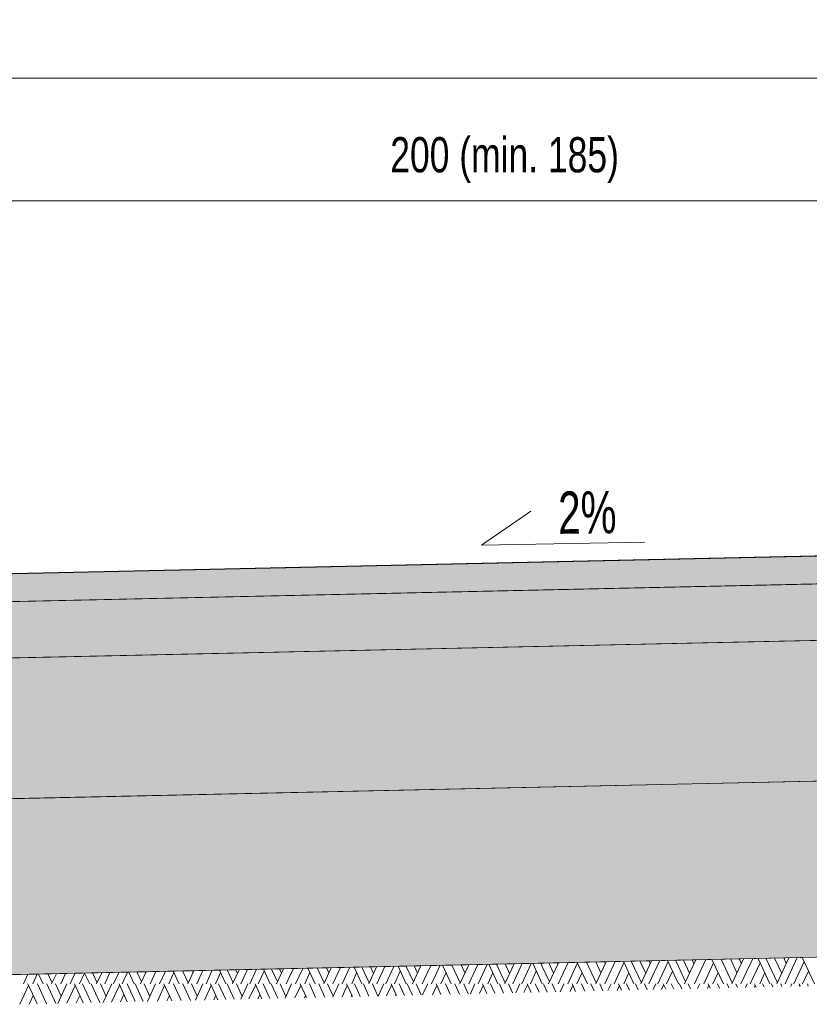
# Model space of a CAD drawing. Header units: centimetres. Extents: x 18523 to 20440, y 3406 to 4072.
# Tile 2 of 14: x 18797 to 18909, y 3689 to 3829. Entities that reach past the tile are written whole.
import ezdxf

# ---------------------------------------------------------------- set-up
doc = ezdxf.new("R2010")
doc.units = ezdxf.units.CM
doc.header["$MEASUREMENT"] = 0
doc.layers.get('Defpoints').update_dxf_attribs({"lineweight": 0})
for name, color, linetype, lineweight in [('ARANŻACJA', 7, 'Continuous', 0), ('RYNNY', 7, 'Continuous', 0), ('WYMIAROWANIE', 7, 'Continuous', 0), ('ŻELBET', 7, 'Continuous', 0)]:
    doc.layers.add(name, color=color, linetype=linetype, lineweight=lineweight)
doc.styles.add('Style-Arial Narrow', font='ARIALN.TTF')
doc.styles.add('Style-arialn', font='arialn.shx')
doc.dimstyles.get("Standard").update_dxf_attribs({"dimtxt": 9999.96, "dimasz": 9999.96, "dimexe": 4999.98, "dimexo": 4999.98, "dimgap": 4999.98, "dimtad": 0, "dimtih": 1, "dimtoh": 1, "dimdec": 0, "dimlfac": 0.01, "dimzin": 11, "dimdsep": 46, "dimtxsty": 'Style-arialn', "dimblk": 'TerminatorOpen_0.5', "dimcen": 9, "dimadec": 4, "dimazin": 3, "dimtfac": 1, "dimtdec": 0, "dimtofl": 0, "dimtmove": 0, "dimatfit": 1, "dimldrblk": 'TerminatorOpen_0.5', "dimfxl": 1, "dimfrac": 2, "dimtolj": 1, "dimtzin": 11, "dimarcsym": 0})

# ---------------------------------------------------------------- blocks, each defined once
blk = doc.blocks.new('_Oblique')
at = {"color": 0, "linetype": 'ByBlock', "lineweight": -2}
blk.add_line((0.5, 0.5), (-0.5, -0.5), dxfattribs=at)
blk = doc.blocks.new('*D16')
at = {"layer": 'Defpoints', "color": 0, "linetype": 'Continuous', "lineweight": 13, "transparency": 16777216}
for p in [(18765.54, 3820.3), (18765.54, 3749.29), (19165.54, 3747.29)]:
    blk.add_point(p, dxfattribs=at)
at = {"layer": 'WYMIAROWANIE', "color": 7, "linetype": 'Continuous', "lineweight": 0, "transparency": 16777216}
for p, q in [((18765.54, 3750.29), (18765.54, 3821.3)), ((19165.54, 3748.29), (19165.54, 3821.3))]:
    blk.add_line(p, q, dxfattribs=at)
at = {"layer": 'WYMIAROWANIE', "color": 0, "linetype": 'Continuous', "lineweight": 0, "transparency": 16777216}
blk.add_line((19165.54, 3820.3), (18765.54, 3820.3), dxfattribs=at)
at = {"layer": 'WYMIAROWANIE', "color": 0, "linetype": 'Continuous', "lineweight": 0, "transparency": 16777216, "xscale": 1.5, "yscale": 1.5, "zscale": 1.5, "rotation": 180}
blk.add_blockref('_Oblique', (18765.54, 3820.3), dxfattribs=at)
at = {"layer": 'WYMIAROWANIE', "color": 0, "linetype": 'Continuous', "lineweight": 0, "transparency": 16777216, "xscale": 1.5, "yscale": 1.5, "zscale": 1.5}
blk.add_blockref('_Oblique', (19165.54, 3820.3), dxfattribs=at)
at = {"layer": 'WYMIAROWANIE', "color": 0, "linetype": 'Continuous', "lineweight": 0, "transparency": 16777216, "insert": (18965.54, 3825.34), "char_height": 5, "attachment_point": 5, "style": 'Style-Arial Narrow'}
blk.add_mtext('\\A1;\\H1x;\\W0.88;JEZDNIA', dxfattribs=at)
blk = doc.blocks.new('TerminatorOpen_0.5')
at = {"color": 0, "linetype": 'ByBlock', "lineweight": -2}
for q in [(-1, 0.25), (-1, 0), (-1, -0.25)]:
    blk.add_line((0, 0), q, dxfattribs=at)
blk = doc.blocks.new('*D22')
at = {"layer": 'Defpoints', "color": 0, "linetype": 'Continuous', "lineweight": 13, "transparency": 16777216}
for p in [(18965.54, 3802.9), (18965.54, 3753.66), (18765.54, 3747.29)]:
    blk.add_point(p, dxfattribs=at)
at = {"layer": 'WYMIAROWANIE', "color": 7, "linetype": 'Continuous', "lineweight": 0, "transparency": 16777216}
for p, q in [((18765.54, 3748.29), (18765.54, 3803.9)), ((18965.54, 3754.66), (18965.54, 3803.9))]:
    blk.add_line(p, q, dxfattribs=at)
at = {"layer": 'WYMIAROWANIE', "color": 0, "linetype": 'Continuous', "lineweight": 0, "transparency": 16777216}
blk.add_line((18765.54, 3802.9), (18965.54, 3802.9), dxfattribs=at)
at = {"layer": 'WYMIAROWANIE', "color": 0, "linetype": 'Continuous', "lineweight": 0, "transparency": 16777216, "xscale": 1.5, "yscale": 1.5, "zscale": 1.5, "rotation": 180}
blk.add_blockref('_Oblique', (18765.54, 3802.9), dxfattribs=at)
at = {"layer": 'WYMIAROWANIE', "color": 0, "linetype": 'Continuous', "lineweight": 0, "transparency": 16777216, "xscale": 1.5, "yscale": 1.5, "zscale": 1.5}
blk.add_blockref('_Oblique', (18965.54, 3802.9), dxfattribs=at)
at = {"layer": 'WYMIAROWANIE', "color": 0, "linetype": 'Continuous', "lineweight": 0, "transparency": 16777216, "insert": (18865.54, 3808.68), "char_height": 5, "attachment_point": 5, "style": 'Style-Arial Narrow'}
blk.add_mtext('\\A1;\\H1x;\\W0.88;200 (min. 185)', dxfattribs=at)

msp = doc.modelspace()

# ---------------------------------------------------------------- hatches: boundary and pattern name
at = {"layer": 'WYMIAROWANIE', "linetype": 'Continuous', "lineweight": 0}
h = msp.add_hatch(dxfattribs=at)
h.set_pattern_fill('CONCR3', style=0, pattern_type=2)
h.set_pattern_definition([(303.49734, (18766.82776, 3750.73681), (-3.826400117, 6.0707254), [0.025946, -24.24012]), (66.744265, (18767.23056, 3751.04966), (-1.91320012, -4.047150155), [0.035456, -24.192336]), (66.744265, (18766.66953, 3749.63626), (-1.91320012, -4.047150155), [0.035433, -24.192359]), (66.744265, (18766.34223, 3750.05346), (-1.91320012, -4.047150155), [0.03541, -24.192382]), (275.99696, (18767.1973, 3749.96314), (-1.91319966, 16.18860022), [0.032575, -18.279816]), (66.744265, (18766.37818, 3750.96696), (-1.91320012, -4.047150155), [0.035433, -24.192359]), (66.744265, (18765.79558, 3750.20094), (-1.91320012, -4.047150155), [0.0354, -24.192392]), (303.49734, (18765.73441, 3751.30806), (-3.826400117, 6.0707254), [0.025925, -24.240141]), (303.49734, (18767.44278, 3751.31629), (-3.826400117, 6.0707254), [0.02596, -24.240106]), (303.49734, (18765.97566, 3750.92494), (-3.826400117, 6.0707254), [0.025925, -24.240141]), (303.49734, (18766.84126, 3750.12316), (-3.826400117, 6.0707254), [0.025946, -24.24012]), (303.49734, (18766.33041, 3750.44246), (-3.826400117, 6.0707254), [0.025939, -24.240127]), (303.49734, (18765.84793, 3749.86774), (-3.826400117, 6.0707254), [0.025925, -24.240141]), (303.49734, (18767.25278, 3750.69789), (-3.826400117, 6.0707254), [0.02596, -24.240106])])
h.paths.add_polyline_path([(18765.54, 3749.29), (18765.54, 3745.29), (18965.54, 3749.66), (19165.54, 3745.29), (19165.54, 3749.29), (18965.54, 3753.66)], flags=0)
h = msp.add_hatch(dxfattribs=at)
h.set_pattern_fill('CONCR2', style=0, pattern_type=2)
h.set_pattern_definition([(64.1865, (18756.8205, 3747.02606), (-3.99999984, -7.35060002), [0.246224, -36.49795]), (323.0654, (18756.9277, 3747.2477), (-24.00000025, 18.37649991), [0.22122, -54.825435]), (197.02852, (18757.1045, 3747.1148), (-3.9999997, 6e-07), [0.297577, -12.252636]), (82.25285, (18758.0767, 3746.11266), (-3.99999955, -25.72709995), [0.51236, -29.16088]), (314.05126, (18758.14575, 3746.62034), (-3.99999984, 3.67530018), [0.458193, -45.565]), (204.67464, (18758.4643, 3746.291), (-4, -3.6753), [0.417925, -8.38593]), (61.44615, (18755.8863, 3748.2204), (-4.0000005, -3.6753), [0.51238, -7.856093]), (293.52535, (18756.1312, 3748.6704), (-4, 7.3505995), [0.452504, -19.589845]), (184.77481, (18756.3118, 3748.25552), (-39.99999995, -3.67530028), [0.41811, -43.735122]), (303.14486, (18758.1952, 3747.89176), (-8.0000002, 11.0258998), [0.06404, -21.883528]), (66.47465, (18759.1897, 3748.66426), (-4, -11.0259005), [0.087563, -19.954786]), (66.47465, (18757.8044, 3745.17446), (-4, -11.0259005), [0.087472, -19.954877]), (66.47465, (18756.9963, 3746.20446), (-4, -11.0259005), [0.087563, -19.954786]), (276.21132, (18759.0929, 3747.03986), (-1e-07, -3.67530046), [0.080394, -36.889634]), (66.47465, (18757.0851, 3748.46006), (-4, -11.0259005), [0.087472, -19.954877]), (66.47465, (18755.6466, 3746.56856), (-4, -11.0259005), [0.087523, -19.954826]), (64.1865, (18755.6643, 3745.63616), (-3.99999984, -7.35060002), [0.246267, -36.497906]), (323.0654, (18755.77152, 3745.85785), (-24.00000025, 18.37649991), [0.221308, -54.825347]), (197.02852, (18755.9484, 3745.7249), (-3.9999997, 6e-07), [0.297658, -12.252555]), (64.1865, (18759.1276, 3747.66086), (-3.99999984, -7.35060002), [0.246224, -36.49795]), (323.0654, (18759.2348, 3747.8825), (-24.00000025, 18.37649991), [0.22122, -54.825435]), (197.02852, (18759.4116, 3747.7496), (-3.9999997, 6e-07), [0.297577, -12.252636]), (303.14486, (18756.4532, 3745.34826), (-8.0000002, 11.0258998), [0.06404, -21.883528]), (304.22419, (18759.257, 3745.57426), (-11.99999968, 18.37650005), [0.064096, -35.49573])])
h.paths.add_polyline_path([(18755.54, 3745.07), (18755.54, 3737.07), (18965.55, 3741.65), (19175.54, 3737.07), (19175.54, 3745.07), (18965.54, 3749.66)], flags=0)
h = msp.add_hatch(dxfattribs=at)
h.set_pattern_fill('CONCRT', style=0, pattern_type=2)
h.set_pattern_definition([(65.00898, (18750.8439, 3744.2553), (-17.0150005, -33.1852), [0.98507, -200.3872]), (322.8208, (18751.26, 3745.1481), (-85.0750005, 66.3703997), [0.89893, -191.3008]), (198.0072, (18751.9763, 3744.605), (-34.03, -16.5926), [1.18514, -52.48894]), (81.6658, (18755.8687, 3740.6015), (-17.015001, -99.5556), [2.04964, -115.33824]), (312.99138, (18756.1658, 3742.6295), (-153.1349998, 165.9260002), [1.8162, -247.7115]), (203.90586, (18757.4042, 3741.301), (-153.135001, -66.370399), [1.65204, -203.07606]), (62.8545, (18747.107, 3749.032), (-17.015, -16.5926), [2.0497, -35.2433]), (294.50154, (18748.0425, 3750.8562), (-17.015, 33.1852006), [1.84963, -162.262]), (185.06616, (18748.8095, 3749.1731), (-17.015, -4e-07), [1.6727, -186.22636]), (303.127, (18756.3426, 3747.718), (-85.075, 132.7408), [0.2562, -217.68653]), (66.2754, (18760.3209, 3750.8082), (-34.030001, -82.963), [0.34986, -126.52014]), (66.2754, (18754.7797, 3736.8487), (-34.030001, -82.963), [0.34986, -126.52014]), (66.2754, (18751.5473, 3740.969), (-34.030001, -82.963), [0.34986, -126.52014]), (276.50023, (18759.9924, 3740.0768), (-2e-07, -16.5926), [0.3216, -149.97804]), (66.2754, (18751.9025, 3749.9913), (-34.030001, -82.963), [0.34986, -126.52014]), (66.2754, (18746.1482, 3742.4254), (-34.030001, -82.963), [0.34986, -126.52014]), (65.00898, (18746.2193, 3738.6957), (-17.0150005, -33.1852), [0.98507, -200.3872]), (322.8208, (18746.6355, 3739.5885), (-85.0750005, 66.3703997), [0.89893, -191.3008]), (198.0072, (18747.3517, 3739.0453), (-34.03, -16.5926), [1.18514, -52.48894]), (65.00898, (18760.0723, 3746.7944), (-17.0150005, -33.1852), [0.98507, -200.3872]), (322.8208, (18760.4885, 3747.6872), (-85.0750005, 66.3703997), [0.89893, -191.3008]), (198.0072, (18761.2047, 3747.144), (-34.03, -16.5926), [1.18514, -52.48894]), (303.127, (18745.544, 3753.3603), (-85.075, 132.7408), [0.2562, -217.68653]), (303.127, (18762.4169, 3753.4413), (-85.075, 132.7408), [0.2562, -217.68653])])
h.paths.add_polyline_path([(18745.54, 3736.85), (18745.54, 3716.84), (18965.55, 3721.65), (19185.54, 3716.84), (19185.54, 3736.85), (18965.55, 3741.65)], flags=0)
h = msp.add_hatch(dxfattribs=at)
h.set_pattern_fill('CONCR3', style=0, pattern_type=2)
h.set_pattern_definition([(303.49734, (18738.11153, 3719.51375), (-7.65279968, 12.14144997), [0.051892, -48.48024]), (66.744265, (18738.91713, 3720.13945), (-3.82640024, -8.0943003), [0.070912, -48.384672]), (66.744265, (18737.79508, 3717.31265), (-3.82640024, -8.0943003), [0.070866, -48.384718]), (66.744265, (18737.14048, 3718.14705), (-3.82640024, -8.0943003), [0.07082, -48.384764]), (275.99696, (18738.85063, 3717.9664), (-3.8264003, 32.37720033), [0.06515, -36.559632]), (66.744265, (18737.21238, 3719.97405), (-3.82640024, -8.0943003), [0.070866, -48.384718]), (66.744265, (18736.04718, 3718.442), (-3.82640024, -8.0943003), [0.0708, -48.384784]), (303.49734, (18735.92483, 3720.65625), (-7.65279968, 12.14144997), [0.05185, -48.48028]), (303.49734, (18739.34158, 3720.6727), (-7.65279968, 12.14144997), [0.05192, -48.480212]), (303.49734, (18736.40733, 3719.89), (-7.65279968, 12.14144997), [0.05185, -48.48028]), (303.49734, (18738.13853, 3718.28645), (-7.65279968, 12.14144997), [0.051892, -48.48024]), (303.49734, (18737.11683, 3718.92505), (-7.65279968, 12.14144997), [0.051878, -48.480254]), (303.49734, (18736.15188, 3717.7756), (-7.65279968, 12.14144997), [0.05185, -48.48028]), (303.49734, (18738.96158, 3719.4359), (-7.65279968, 12.14144997), [0.05192, -48.480212])])
h.paths.add_polyline_path([(18735.54, 3716.63), (18745.54, 3716.84), (18965.55, 3721.65), (19105.55, 3718.59), (19195.54, 3716.63), (19195.54, 3691.62), (19105.55, 3693.59), (18965.55, 3696.64), (18875.54, 3694.68), (18735.54, 3691.62)], flags=0)

# ---------------------------------------------------------------- linework, layer by layer
at = {"layer": 'ARANŻACJA', "color": 7, "linetype": 'Continuous', "lineweight": 0, "ltscale": 100, "flags": 128}
msp.add_lwpolyline([(18885.44, 3754.4), (18862.27, 3753.94), (18869.25, 3758.8)], dxfattribs=at)
at = {"layer": 'RYNNY', "color": 7, "linetype": 'Continuous', "lineweight": 13, "ltscale": 100}
for p, q in [((18755.54, 3745.07), (18965.54, 3749.66)), ((18745.54, 3736.85), (18965.54, 3741.65)), ((18735.54, 3716.63), (18965.54, 3721.65)), ((18735.54, 3691.62), (18965.54, 3696.64))]:
    msp.add_line(p, q, dxfattribs=at)
at = {"layer": 'WYMIAROWANIE', "color": 7, "linetype": 'Continuous', "lineweight": 0}
for p, q in [((18879.8, 3691.62), (18881.28, 3694.8)), ((18883.92, 3691.62), (18882.42, 3694.83)), ((18884.98, 3691.76), (18883.54, 3694.85)), ((18885.6, 3693.1), (18884.78, 3694.88)), ((18884.9, 3691.62), (18886.42, 3694.91)), ((18886.06, 3691.62), (18887.59, 3694.94)), ((18886.25, 3694.5), (18886.06, 3694.91)), ((18887.33, 3691.62), (18888.77, 3694.78)), ((18890.24, 3691.62), (18888.69, 3694.96)), ((18890.24, 3694.1), (18889.83, 3694.99)), ((18891.84, 3693.15), (18890.97, 3695.01)), ((18891.13, 3691.62), (18892.72, 3695.05)), ((18892.46, 3694.49), (18892.21, 3695.04)), ((18892.52, 3691.62), (18894.13, 3695.08)), ((18896.64, 3691.62), (18895.02, 3695.1)), ((18897.91, 3691.75), (18896.34, 3695.13)), ((18898.57, 3693.19), (18897.67, 3695.16)), ((18897.85, 3691.62), (18899.51, 3695.2)), ((18899.18, 3694.55), (18898.89, 3695.19)), ((18899.14, 3691.62), (18900.81, 3695.23)), ((18903.26, 3691.62), (18901.56, 3695.25)), ((18904.31, 3691.76), (18902.68, 3695.27)), ((18904.93, 3693.1), (18903.92, 3695.3)), ((18904.24, 3691.62), (18905.96, 3695.34)), ((18905.58, 3694.5), (18905.21, 3695.33)), ((18905.4, 3691.62), (18907.12, 3695.37)), ((18906.66, 3691.62), (18908.11, 3694.78)), ((18909.58, 3691.62), (18907.84, 3695.38)), ((18816.5, 3691.62), (18817.33, 3693.41)), ((18819.29, 3691.62), (18818.45, 3693.43)), ((18820.56, 3691.75), (18819.77, 3693.46)), ((18820.51, 3691.62), (18821.37, 3693.49)), ((18821.23, 3693.19), (18821.09, 3693.49)), ((18821.79, 3691.62), (18822.67, 3693.52)), ((18823.12, 3691.62), (18824, 3693.55)), ((18825.91, 3691.62), (18825, 3693.57)), ((18826.97, 3691.76), (18826.11, 3693.6)), ((18826.89, 3691.62), (18827.82, 3693.64)), ((18827.59, 3693.1), (18827.35, 3693.62)), ((18828.05, 3691.62), (18828.99, 3693.66)), ((18829.32, 3691.62), (18830.26, 3693.69)), ((18830.54, 3691.62), (18831.38, 3693.45)), ((18832.23, 3691.62), (18831.26, 3693.71)), ((18833.25, 3691.91), (18832.4, 3693.73)), ((18833.12, 3691.62), (18834.12, 3693.77)), ((18833.83, 3693.15), (18833.54, 3693.76)), ((18834.51, 3691.62), (18835.52, 3693.8)), ((18835.83, 3691.62), (18836.86, 3693.83)), ((18838.63, 3691.62), (18837.59, 3693.85)), ((18839.9, 3691.75), (18838.91, 3693.88)), ((18839.84, 3691.62), (18840.91, 3693.92)), ((18840.56, 3693.19), (18840.23, 3693.91)), ((18841.13, 3691.62), (18842.21, 3693.95)), ((18842.45, 3691.62), (18843.54, 3693.98)), ((18845.25, 3691.62), (18844.14, 3693.99)), ((18846.3, 3691.76), (18845.26, 3694.02)), ((18846.23, 3691.62), (18847.36, 3694.06)), ((18846.92, 3693.1), (18846.49, 3694.04)), ((18847.38, 3691.62), (18848.52, 3694.09)), ((18848.65, 3691.62), (18849.79, 3694.11)), ((18849.88, 3691.62), (18850.72, 3693.45)), ((18851.57, 3691.62), (18850.41, 3694.13)), ((18851.57, 3694.1), (18851.54, 3694.15)), ((18852.59, 3691.91), (18851.57, 3694.1)), ((18852.46, 3691.62), (18853.65, 3694.2)), ((18853.17, 3693.15), (18852.69, 3694.18)), ((18853.84, 3691.62), (18855.06, 3694.23)), ((18855.17, 3691.62), (18856.4, 3694.26)), ((18857.97, 3691.62), (18856.74, 3694.27)), ((18859.24, 3691.75), (18858.06, 3694.3)), ((18859.18, 3691.62), (18860.44, 3694.35)), ((18859.9, 3693.19), (18859.38, 3694.32)), ((18860.46, 3691.62), (18861.74, 3694.38)), ((18861.79, 3691.62), (18863.07, 3694.4)), ((18864.59, 3691.62), (18863.28, 3694.41)), ((18865.64, 3691.76), (18864.4, 3694.43)), ((18865.57, 3691.62), (18866.89, 3694.49)), ((18866.26, 3693.1), (18865.63, 3694.46)), ((18866.72, 3691.62), (18868.06, 3694.51)), ((18867.99, 3691.62), (18869.32, 3694.54)), ((18869.22, 3691.62), (18870.05, 3693.45)), ((18870.9, 3691.62), (18869.55, 3694.55)), ((18870.9, 3694.1), (18870.69, 3694.57)), ((18871.93, 3691.91), (18870.9, 3694.1)), ((18871.8, 3691.62), (18873.19, 3694.63)), ((18872.5, 3693.15), (18871.83, 3694.6)), ((18873.12, 3694.49), (18873.06, 3694.62)), ((18873.18, 3691.62), (18874.6, 3694.66)), ((18874.51, 3691.62), (18875.91, 3694.63)), ((18877.31, 3691.62), (18875.88, 3694.68)), ((18878.57, 3691.75), (18877.2, 3694.71)), ((18878.52, 3691.62), (18879.98, 3694.77)), ((18879.24, 3693.19), (18878.52, 3694.74)), ((18879.84, 3694.55), (18879.74, 3694.77)), ((18881.13, 3691.62), (18882.51, 3694.63)), ((18888.55, 3691.62), (18889.39, 3693.45)), ((18891.26, 3691.91), (18890.24, 3694.1)), ((18893.84, 3691.62), (18895.24, 3694.63)), ((18900.46, 3691.62), (18901.85, 3694.63)), ((18907.89, 3691.62), (18908.73, 3693.45)), ((18797.16, 3691.62), (18797.79, 3692.98)), ((18798.47, 3691.62), (18799.11, 3693.01)), ((18799.96, 3691.62), (18799.31, 3693.01)), ((18801.23, 3691.75), (18800.63, 3693.04)), ((18801.17, 3691.62), (18801.84, 3693.07)), ((18802.45, 3691.62), (18803.14, 3693.1)), ((18803.78, 3691.62), (18804.47, 3693.12)), ((18805.13, 3691.62), (18805.83, 3693.15)), ((18806.58, 3691.62), (18805.86, 3693.16)), ((18807.63, 3691.76), (18806.97, 3693.18)), ((18807.56, 3691.62), (18808.29, 3693.21)), ((18808.25, 3693.1), (18808.2, 3693.21)), ((18808.71, 3691.62), (18809.46, 3693.23)), ((18809.98, 3691.62), (18810.73, 3693.26)), ((18811.2, 3691.62), (18811.97, 3693.29)), ((18812.89, 3691.62), (18812.12, 3693.29)), ((18813.92, 3691.91), (18813.26, 3693.32)), ((18813.79, 3691.62), (18814.58, 3693.35)), ((18814.49, 3693.15), (18814.4, 3693.34)), ((18815.17, 3691.62), (18815.99, 3693.38)), ((18817.81, 3691.62), (18818.54, 3693.22)), ((18824.47, 3691.62), (18825.18, 3693.18)), ((18837.15, 3691.62), (18837.88, 3693.22)), ((18843.81, 3691.62), (18844.51, 3693.18)), ((18856.48, 3691.62), (18857.22, 3693.22)), ((18863.15, 3691.62), (18863.85, 3693.18)), ((18875.82, 3691.62), (18876.56, 3693.22)), ((18882.48, 3691.62), (18883.19, 3693.18)), ((18895.16, 3691.62), (18895.89, 3693.22)), ((18901.82, 3691.62), (18902.53, 3693.18)), ((18796.65, 3688.72), (18797.9, 3691.39)), ((18799.11, 3688.78), (18797.79, 3691.61)), ((18800.43, 3688.81), (18799.14, 3691.61)), ((18801.75, 3688.84), (18800.48, 3691.61)), ((18802.5, 3689.89), (18801.72, 3691.61)), ((18802.04, 3688.85), (18803.32, 3691.61)), ((18803.34, 3688.88), (18804.5, 3691.37)), ((18805.65, 3688.93), (18804.4, 3691.61)), ((18806.77, 3688.96), (18805.54, 3691.61)), ((18808, 3688.98), (18806.79, 3691.61)), ((18808.9, 3689.85), (18808.09, 3691.61)), ((18808.49, 3689), (18809.71, 3691.62)), ((18809.66, 3689.02), (18810.79, 3691.46)), ((18811.91, 3689.07), (18810.74, 3691.61)), ((18812.89, 3689.44), (18811.9, 3691.61)), ((18814.19, 3689.13), (18813.04, 3691.61)), ((18815.11, 3689.83), (18814.31, 3691.61)), ((18814.79, 3689.14), (18815.93, 3691.61)), ((18816.2, 3689.17), (18817.23, 3691.39)), ((18818.24, 3689.22), (18817.13, 3691.61)), ((18819.56, 3689.25), (18818.47, 3691.61)), ((18820.88, 3689.28), (18819.81, 3691.61)), ((18821.83, 3689.89), (18821.05, 3691.61)), ((18821.59, 3689.3), (18822.65, 3691.61)), ((18822.89, 3689.33), (18823.84, 3691.37)), ((18824.78, 3689.37), (18823.74, 3691.61)), ((18825.9, 3689.4), (18824.87, 3691.61)), ((18827.13, 3689.43), (18826.13, 3691.61)), ((18828.23, 3689.85), (18827.43, 3691.61)), ((18828.04, 3689.45), (18829.04, 3691.62)), ((18829.21, 3689.48), (18830.12, 3691.46)), ((18831.05, 3689.52), (18830.08, 3691.61)), ((18832.18, 3689.55), (18831.23, 3691.61)), ((18833.32, 3689.57), (18832.37, 3691.61)), ((18834.45, 3689.83), (18833.64, 3691.61)), ((18834.34, 3689.6), (18835.27, 3691.61)), ((18835.75, 3689.63), (18836.57, 3691.39)), ((18837.37, 3689.67), (18836.47, 3691.61)), ((18838.69, 3689.7), (18837.81, 3691.61)), ((18840.01, 3689.73), (18839.15, 3691.61)), ((18841.17, 3689.89), (18840.39, 3691.61)), ((18841.13, 3689.75), (18841.99, 3691.61)), ((18842.44, 3689.78), (18843.17, 3691.37)), ((18843.91, 3689.82), (18843.07, 3691.61)), ((18845.03, 3689.84), (18844.21, 3691.61)), ((18846.27, 3689.87), (18845.47, 3691.61)), ((18847.55, 3689.9), (18846.76, 3691.61)), ((18847.59, 3689.9), (18848.38, 3691.62)), ((18848.75, 3689.93), (18849.46, 3691.46)), ((18850.18, 3689.96), (18849.42, 3691.61)), ((18851.31, 3689.99), (18850.57, 3691.61)), ((18852.45, 3690.02), (18851.71, 3691.61)), ((18853.69, 3690.05), (18852.98, 3691.61)), ((18853.89, 3690.05), (18854.61, 3691.61)), ((18855.3, 3690.08), (18855.91, 3691.39)), ((18856.5, 3690.11), (18855.81, 3691.61)), ((18857.82, 3690.14), (18857.15, 3691.61)), ((18859.15, 3690.17), (18858.49, 3691.61)), ((18860.37, 3690.2), (18859.73, 3691.61)), ((18860.68, 3690.21), (18861.33, 3691.61)), ((18861.98, 3690.24), (18862.51, 3691.37)), ((18863.04, 3690.26), (18862.41, 3691.61)), ((18864.16, 3690.29), (18863.55, 3691.61)), ((18865.4, 3690.32), (18864.8, 3691.61)), ((18866.68, 3690.35), (18866.1, 3691.61)), ((18867.13, 3690.36), (18867.72, 3691.62)), ((18868.3, 3690.38), (18868.8, 3691.46)), ((18869.31, 3690.41), (18868.75, 3691.61)), ((18870.45, 3690.43), (18869.91, 3691.61)), ((18871.58, 3690.46), (18871.05, 3691.61)), ((18872.82, 3690.49), (18872.32, 3691.61)), ((18873.44, 3690.5), (18873.95, 3691.61)), ((18874.85, 3690.54), (18875.24, 3691.39)), ((18875.63, 3690.55), (18875.14, 3691.61)), ((18876.96, 3690.59), (18876.48, 3691.61)), ((18878.28, 3690.62), (18877.82, 3691.61)), ((18879.5, 3690.64), (18879.06, 3691.61)), ((18880.23, 3690.66), (18880.67, 3691.61)), ((18881.53, 3690.69), (18881.85, 3691.37)), ((18882.17, 3690.71), (18881.75, 3691.61)), ((18883.29, 3690.73), (18882.89, 3691.61)), ((18884.53, 3690.76), (18884.14, 3691.61)), ((18885.81, 3690.79), (18885.44, 3691.61)), ((18886.68, 3690.81), (18887.05, 3691.62)), ((18887.85, 3690.84), (18888.13, 3691.46)), ((18888.44, 3690.85), (18888.09, 3691.61)), ((18889.58, 3690.88), (18889.24, 3691.61)), ((18890.71, 3690.9), (18890.38, 3691.61)), ((18891.96, 3690.93), (18891.65, 3691.61)), ((18892.98, 3690.96), (18893.28, 3691.61)), ((18894.39, 3690.99), (18894.58, 3691.39)), ((18894.76, 3691), (18894.48, 3691.61)), ((18896.09, 3691.03), (18895.82, 3691.61)), ((18897.41, 3691.06), (18897.16, 3691.61)), ((18898.64, 3691.09), (18898.4, 3691.61)), ((18899.78, 3691.12), (18900, 3691.61)), ((18901.3, 3691.15), (18901.08, 3691.61)), ((18901.08, 3691.15), (18901.18, 3691.37)), ((18902.42, 3691.18), (18902.22, 3691.61)), ((18903.66, 3691.21), (18903.48, 3691.61)), ((18904.94, 3691.24), (18904.78, 3691.61)), ((18906.23, 3691.27), (18906.39, 3691.62)), ((18907.39, 3691.29), (18907.47, 3691.46)), ((18907.57, 3691.3), (18907.43, 3691.61)), ((18908.71, 3691.32), (18908.58, 3691.61)), ((18797.99, 3688.75), (18798.56, 3689.98)), ((18804.67, 3688.91), (18805.16, 3689.98)), ((18810.93, 3689.05), (18811.42, 3690.12)), ((18813.05, 3689.1), (18812.89, 3689.44)), ((18817.54, 3689.21), (18817.9, 3689.98)), ((18824.22, 3689.36), (18824.5, 3689.98)), ((18830.48, 3689.51), (18830.76, 3690.12)), ((18837.09, 3689.66), (18837.23, 3689.98)), ((18843.76, 3689.81), (18843.84, 3689.98)), ((18850.02, 3689.96), (18850.1, 3690.12))]:
    msp.add_line(p, q, dxfattribs=at)
at = {"layer": 'WYMIAROWANIE', "color": 7, "linetype": 'Continuous', "lineweight": 0, "flags": 128}
for points in [[(18765.54, 3749.29), (18765.54, 3745.29), (18965.54, 3749.66), (19165.54, 3745.29), (19165.54, 3749.29), (18965.54, 3753.66)], [(18755.54, 3745.07), (18755.54, 3737.07), (18965.55, 3741.65), (19175.54, 3737.07), (19175.54, 3745.07), (18965.54, 3749.66)], [(18745.54, 3736.85), (18745.54, 3716.84), (18965.55, 3721.65), (19185.54, 3716.84), (19185.54, 3736.85), (18965.55, 3741.65)], [(18735.54, 3716.63), (18745.54, 3716.84), (18965.55, 3721.65), (19105.55, 3718.59), (19195.54, 3716.63), (19195.54, 3691.62), (19105.55, 3693.59), (18965.55, 3696.64), (18875.54, 3694.68), (18735.54, 3691.62)]]:
    msp.add_lwpolyline(points, close=True, dxfattribs=at)
at = {"layer": 'ŻELBET', "color": 7, "linetype": 'Continuous', "lineweight": 30, "ltscale": 100}
msp.add_line((18765.54, 3749.29), (18965.54, 3753.66), dxfattribs=at)

# ---------------------------------------------------------------- texts
at = {"layer": 'ARANŻACJA', "color": 7, "linetype": 'Continuous', "lineweight": 13, "insert": (18881.44, 3758.63), "char_height": 6, "attachment_point": 6, "rotation": 0.6516, "line_spacing_factor": 1.1, "style": 'Style-Arial Narrow'}
msp.add_mtext('\\H1x;\\W0.833333;2%\\P', dxfattribs=at)

# ---------------------------------------------------------------- dimensions: what is measured, and where the dimension line sits
at = {"layer": 'WYMIAROWANIE', "color": 7, "linetype": 'Continuous', "lineweight": 0}
dim = msp.add_linear_dim(base=(18765.54, 3820.3), p1=(19165.54, 3747.29), p2=(18765.54, 3749.29), angle=180, text='\\H1x;\\W0.88;JEZDNIA', dimstyle='Standard', override={"dimscale": 0, "dimtxt": 5, "dimasz": 1.5, "dimexe": 1, "dimexo": 1, "dimgap": 2.5, "dimtad": 1, "dimtih": 0, "dimtoh": 0, "dimlfac": 1, "dimtxsty": 'Style-Arial Narrow', "dimblk": 'Oblique', "dimcen": 0, "dimclre": 7, "dimlwd": 0, "dimlwe": 0}, dxfattribs=at)
dim.commit()
dim.dimension.update_dxf_attribs({"geometry": '*D16', "text_midpoint": (18965.54, 3825.34)})
dim = msp.add_linear_dim(base=(18965.54, 3802.9), p1=(18765.54, 3747.29), p2=(18965.54, 3753.66), text='\\H1x;\\W0.88;<> (min. 185)', dimstyle='Standard', override={"dimtxt": 5, "dimasz": 1.5, "dimexe": 1, "dimexo": 1, "dimgap": 2.5, "dimtad": 1, "dimtih": 0, "dimtoh": 0, "dimlfac": 1, "dimtxsty": 'Style-Arial Narrow', "dimblk": 'Oblique', "dimcen": 0, "dimclre": 7, "dimlwd": 0, "dimlwe": 0}, dxfattribs=at)
dim.commit()
dim.dimension.update_dxf_attribs({"geometry": '*D22', "text_midpoint": (18865.54, 3808.68)})

doc.saveas('drawing.dxf')
